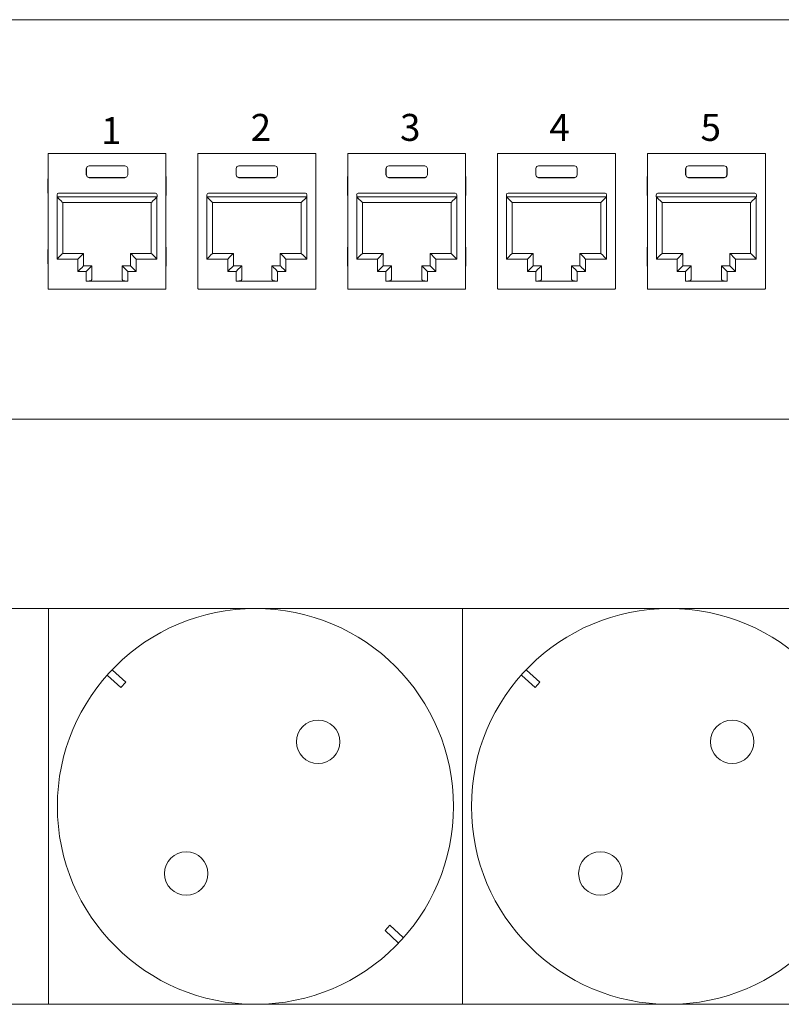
# Model space of a CAD drawing. Header units: millimetres. Extents: x 83969 to 164243, y -22860 to 4849.
# Tile 58 of 116: x 163459.08 to 163462.85, y -21445.28 to -21440.41. Entities that reach past the tile are written whole.
import ezdxf

# ---------------------------------------------------------------- set-up
doc = ezdxf.new("R2010")
doc.units = ezdxf.units.MM
doc.layers.get('0').update_dxf_attribs({"color": 251, "lineweight": 0})
doc.layers.add('! GB Opis', color=7, linetype='Continuous')
doc.layers.add('00 CCTV IP - MIWI', color=10, linetype='Continuous')
doc.styles.add('_LANSTER_01', font='romans.shx')

# ---------------------------------------------------------------- blocks, each defined once
blk = doc.blocks.new('zw$A05')
at = {"layer": '00 CCTV IP - MIWI', "color": 234, "lineweight": 0}
blk.add_lwpolyline([(-676.8, -1117.6), (-676.8, -1117.6), (-676.8, -1117.6), (-676.8, -1117.6), (11479.6, -1117.6), (11479.6, -1117.6), (11479.6, -1117.6, 0.41425), (11530.4, -1066.8), (11530.4, -1066.8), (11530.4, -50.8, 0.414021), (11479.6, 0), (11479.6, 0), (-676.8, 0, 0.457803), (-727.6, -50.8), (-727.6, -50.8), (-727.6, -1069.3, 0.414214), (-676.8, -1117.6), (-676.8, -1117.6)], format="xyb", dxfattribs=at)
for points in [[(0, -1117.6), (1168.4, -1117.6), (1168.4, 0), (0, 0)], [(1168.4, -1117.6), (2336.8, -1117.6), (2336.8, 0), (1168.4, 0)]]:
    blk.add_lwpolyline(points, close=True, dxfattribs=at)
for points in [[(167.4, -188.9), (204.8, -223.3), (218.5, -208.3), (181.2, -173.9)], [(1335.8, -188.9), (1373.2, -223.3), (1386.9, -208.3), (1349.6, -173.9)], [(987.3, -943.6), (950, -909.2), (963.7, -894.2), (1001.1, -928.6)]]:
    blk.add_lwpolyline(points, dxfattribs=at)
for centre, radius in [((584.2, -558.8), 558.8), ((1752.6, -558.8), 558.8), ((761.2, -376.4), 61.4), ((1929.6, -376.4), 61.4), ((389.1, -748.5), 61.4), ((1557.5, -748.5), 61.4)]:
    blk.add_circle(centre, radius, dxfattribs=at)
blk = doc.blocks.new('Panel modularny_24_port_1U')
at = {"color": 0}
for p, q in [((48.895, 4.445), (0, 4.445)), ((0, 0), (48.895, 0))]:
    blk.add_line(p, q, dxfattribs=at)
at = {"color": 0, "linetype": 'Continuous'}
for p, q in [((3.112, 2.956), (3.131, 2.956)), ((3.112, 2.956), (3.112, 1.455)), ((3.131, 2.956), (3.134, 2.956)), ((3.134, 2.956), (3.142, 2.956)), ((4.395, 2.956), (3.142, 2.956)), ((4.402, 2.956), (4.395, 2.956)), ((4.405, 2.956), (4.402, 2.956)), ((4.424, 2.956), (4.405, 2.956)), ((4.424, 2.956), (4.424, 1.455)), ((4.779, 2.956), (4.798, 2.956)), ((4.779, 2.956), (4.779, 1.455)), ((4.798, 2.956), (4.801, 2.956)), ((4.801, 2.956), (4.809, 2.956)), ((6.062, 2.956), (4.809, 2.956)), ((6.069, 2.956), (6.062, 2.956)), ((6.072, 2.956), (6.069, 2.956)), ((6.091, 2.956), (6.072, 2.956)), ((6.091, 2.956), (6.091, 1.455)), ((6.446, 2.956), (6.465, 2.956)), ((6.446, 2.956), (6.446, 1.455)), ((6.465, 2.956), (6.468, 2.956)), ((6.468, 2.956), (6.476, 2.956)), ((7.729, 2.956), (6.476, 2.956)), ((7.736, 2.956), (7.729, 2.956)), ((7.739, 2.956), (7.736, 2.956)), ((7.758, 2.956), (7.739, 2.956)), ((7.758, 2.956), (7.758, 1.455)), ((8.113, 2.956), (8.132, 2.956)), ((8.113, 2.956), (8.113, 1.455)), ((8.132, 2.956), (8.135, 2.956)), ((8.135, 2.956), (8.142, 2.956)), ((9.396, 2.956), (8.142, 2.956)), ((9.403, 2.956), (9.396, 2.956)), ((9.406, 2.956), (9.403, 2.956)), ((9.425, 2.956), (9.406, 2.956)), ((9.425, 2.956), (9.425, 1.455)), ((9.78, 2.956), (9.799, 2.956)), ((9.78, 2.956), (9.78, 1.455)), ((9.799, 2.956), (9.802, 2.956)), ((9.802, 2.956), (9.809, 2.956)), ((11.062, 2.956), (9.809, 2.956)), ((11.07, 2.956), (11.062, 2.956)), ((11.073, 2.956), (11.07, 2.956)), ((11.092, 2.956), (11.073, 2.956)), ((11.092, 2.956), (11.092, 1.455)), ((3.537, 2.788), (3.547, 2.811)), ((3.537, 2.717), (3.537, 2.788)), ((3.539, 2.787), (3.537, 2.788)), ((3.548, 2.809), (3.539, 2.787)), ((3.539, 2.718), (3.539, 2.787)), ((3.547, 2.811), (3.569, 2.82)), ((3.57, 2.818), (3.548, 2.809)), ((3.569, 2.82), (3.968, 2.82)), ((3.569, 2.82), (3.57, 2.818)), ((3.966, 2.818), (3.57, 2.818)), ((3.968, 2.82), (3.966, 2.818)), ((3.966, 2.818), (3.989, 2.809)), ((3.99, 2.811), (3.968, 2.82)), ((3.989, 2.809), (3.998, 2.787)), ((3.999, 2.788), (3.99, 2.811)), ((3.998, 2.787), (3.999, 2.788)), ((3.998, 2.718), (3.998, 2.787)), ((3.999, 2.717), (3.999, 2.788)), ((5.204, 2.788), (5.213, 2.811)), ((5.204, 2.717), (5.204, 2.788)), ((5.206, 2.787), (5.204, 2.788)), ((5.215, 2.809), (5.206, 2.787)), ((5.206, 2.718), (5.206, 2.787)), ((5.213, 2.811), (5.236, 2.82)), ((5.237, 2.818), (5.215, 2.809)), ((5.236, 2.82), (5.635, 2.82)), ((5.236, 2.82), (5.237, 2.818)), ((5.633, 2.818), (5.237, 2.818)), ((5.635, 2.82), (5.633, 2.818)), ((5.633, 2.818), (5.656, 2.809)), ((5.657, 2.811), (5.635, 2.82)), ((5.656, 2.809), (5.665, 2.787)), ((5.666, 2.788), (5.657, 2.811)), ((5.665, 2.787), (5.666, 2.788)), ((5.665, 2.718), (5.665, 2.787)), ((5.666, 2.717), (5.666, 2.788)), ((6.871, 2.788), (6.88, 2.811)), ((6.871, 2.717), (6.871, 2.788)), ((6.873, 2.787), (6.871, 2.788)), ((6.882, 2.809), (6.873, 2.787)), ((6.873, 2.718), (6.873, 2.787)), ((6.88, 2.811), (6.903, 2.82)), ((6.904, 2.818), (6.882, 2.809)), ((6.903, 2.82), (7.302, 2.82)), ((6.903, 2.82), (6.904, 2.818)), ((7.3, 2.818), (6.904, 2.818)), ((7.302, 2.82), (7.3, 2.818)), ((7.3, 2.818), (7.322, 2.809)), ((7.324, 2.811), (7.302, 2.82)), ((7.322, 2.809), (7.332, 2.787)), ((7.333, 2.788), (7.324, 2.811)), ((7.332, 2.787), (7.333, 2.788)), ((7.332, 2.718), (7.332, 2.787)), ((7.333, 2.717), (7.333, 2.788)), ((8.538, 2.788), (8.547, 2.811)), ((8.538, 2.717), (8.538, 2.788)), ((8.539, 2.787), (8.538, 2.788)), ((8.549, 2.809), (8.539, 2.787)), ((8.539, 2.718), (8.539, 2.787)), ((8.547, 2.811), (8.569, 2.82)), ((8.571, 2.818), (8.549, 2.809)), ((8.569, 2.82), (8.969, 2.82)), ((8.569, 2.82), (8.571, 2.818)), ((8.967, 2.818), (8.571, 2.818)), ((8.969, 2.82), (8.967, 2.818)), ((8.967, 2.818), (8.989, 2.809)), ((8.991, 2.811), (8.969, 2.82)), ((8.989, 2.809), (8.999, 2.787)), ((9, 2.788), (8.991, 2.811)), ((8.999, 2.787), (9, 2.788)), ((8.999, 2.718), (8.999, 2.787)), ((9, 2.717), (9, 2.788)), ((10.205, 2.788), (10.214, 2.811)), ((10.205, 2.717), (10.205, 2.788)), ((10.206, 2.787), (10.205, 2.788)), ((10.216, 2.809), (10.206, 2.787)), ((10.206, 2.718), (10.206, 2.787)), ((10.214, 2.811), (10.236, 2.82)), ((10.238, 2.818), (10.216, 2.809)), ((10.236, 2.82), (10.635, 2.82)), ((10.236, 2.82), (10.238, 2.818)), ((10.634, 2.818), (10.238, 2.818)), ((10.635, 2.82), (10.634, 2.818)), ((10.634, 2.818), (10.656, 2.809)), ((10.658, 2.811), (10.635, 2.82)), ((10.656, 2.809), (10.665, 2.787)), ((10.667, 2.788), (10.658, 2.811)), ((10.665, 2.787), (10.667, 2.788)), ((10.665, 2.718), (10.665, 2.787)), ((10.667, 2.717), (10.667, 2.788)), ((3.112, 2.69), (3.111, 2.662)), ((3.111, 2.662), (3.111, 2.526)), ((3.112, 2.713), (3.112, 2.69)), ((3.539, 2.718), (3.537, 2.717)), ((3.547, 2.695), (3.537, 2.717)), ((3.539, 2.718), (3.548, 2.696)), ((3.569, 2.685), (3.547, 2.695)), ((3.548, 2.696), (3.57, 2.687)), ((3.57, 2.687), (3.569, 2.685)), ((3.569, 2.685), (3.968, 2.685)), ((3.966, 2.687), (3.57, 2.687)), ((3.989, 2.696), (3.966, 2.687)), ((3.966, 2.687), (3.968, 2.685)), ((3.968, 2.685), (3.99, 2.695)), ((3.998, 2.718), (3.989, 2.696)), ((3.99, 2.695), (3.999, 2.717)), ((3.998, 2.718), (3.999, 2.717)), ((4.425, 2.69), (4.424, 2.713)), ((4.425, 2.662), (4.425, 2.69)), ((4.425, 2.662), (4.425, 2.526)), ((4.779, 2.69), (4.778, 2.662)), ((4.778, 2.662), (4.778, 2.526)), ((4.779, 2.713), (4.779, 2.69)), ((5.206, 2.718), (5.204, 2.717)), ((5.213, 2.695), (5.204, 2.717)), ((5.206, 2.718), (5.215, 2.696)), ((5.236, 2.685), (5.213, 2.695)), ((5.215, 2.696), (5.237, 2.687)), ((5.237, 2.687), (5.236, 2.685)), ((5.236, 2.685), (5.635, 2.685)), ((5.633, 2.687), (5.237, 2.687)), ((5.656, 2.696), (5.633, 2.687)), ((5.633, 2.687), (5.635, 2.685)), ((5.635, 2.685), (5.657, 2.695)), ((5.665, 2.718), (5.656, 2.696)), ((5.657, 2.695), (5.666, 2.717)), ((5.665, 2.718), (5.666, 2.717)), ((6.092, 2.69), (6.091, 2.713)), ((6.092, 2.662), (6.092, 2.69)), ((6.092, 2.662), (6.092, 2.526)), ((6.446, 2.713), (6.445, 2.69)), ((6.445, 2.69), (6.445, 2.662)), ((6.445, 2.662), (6.445, 2.526)), ((6.873, 2.718), (6.871, 2.717)), ((6.88, 2.695), (6.871, 2.717)), ((6.873, 2.718), (6.882, 2.696)), ((6.903, 2.685), (6.88, 2.695)), ((6.882, 2.696), (6.904, 2.687)), ((6.904, 2.687), (6.903, 2.685)), ((6.903, 2.685), (7.302, 2.685)), ((7.3, 2.687), (6.904, 2.687)), ((7.322, 2.696), (7.3, 2.687)), ((7.3, 2.687), (7.302, 2.685)), ((7.302, 2.685), (7.324, 2.695)), ((7.332, 2.718), (7.322, 2.696)), ((7.324, 2.695), (7.333, 2.717)), ((7.332, 2.718), (7.333, 2.717)), ((7.759, 2.69), (7.758, 2.713)), ((7.759, 2.662), (7.759, 2.69)), ((7.759, 2.662), (7.759, 2.526)), ((8.113, 2.713), (8.112, 2.69)), ((8.112, 2.69), (8.112, 2.662)), ((8.112, 2.662), (8.112, 2.526)), ((8.539, 2.718), (8.538, 2.717)), ((8.547, 2.695), (8.538, 2.717)), ((8.539, 2.718), (8.549, 2.696)), ((8.569, 2.685), (8.547, 2.695)), ((8.549, 2.696), (8.571, 2.687)), ((8.571, 2.687), (8.569, 2.685)), ((8.569, 2.685), (8.969, 2.685)), ((8.967, 2.687), (8.571, 2.687)), ((8.989, 2.696), (8.967, 2.687)), ((8.967, 2.687), (8.969, 2.685)), ((8.969, 2.685), (8.991, 2.695)), ((8.999, 2.718), (8.989, 2.696)), ((8.991, 2.695), (9, 2.717)), ((8.999, 2.718), (9, 2.717)), ((9.426, 2.69), (9.425, 2.713)), ((9.426, 2.662), (9.426, 2.69)), ((9.426, 2.662), (9.426, 2.526)), ((9.78, 2.713), (9.779, 2.69)), ((9.779, 2.69), (9.779, 2.662)), ((9.779, 2.662), (9.779, 2.526)), ((10.206, 2.718), (10.205, 2.717)), ((10.214, 2.695), (10.205, 2.717)), ((10.206, 2.718), (10.216, 2.696)), ((10.236, 2.685), (10.214, 2.695)), ((10.216, 2.696), (10.238, 2.687)), ((10.238, 2.687), (10.236, 2.685)), ((10.236, 2.685), (10.635, 2.685)), ((10.634, 2.687), (10.238, 2.687)), ((10.656, 2.696), (10.634, 2.687)), ((10.634, 2.687), (10.635, 2.685)), ((10.635, 2.685), (10.658, 2.695)), ((10.665, 2.718), (10.656, 2.696)), ((10.658, 2.695), (10.667, 2.717)), ((10.665, 2.718), (10.667, 2.717)), ((11.093, 2.69), (11.092, 2.713)), ((11.093, 2.662), (11.093, 2.69)), ((11.093, 2.662), (11.093, 2.526)), ((3.111, 2.526), (3.112, 2.497)), ((4.425, 2.497), (4.425, 2.526)), ((4.778, 2.526), (4.779, 2.497)), ((6.092, 2.497), (6.092, 2.526)), ((6.445, 2.526), (6.445, 2.497)), ((7.759, 2.497), (7.759, 2.526)), ((8.112, 2.526), (8.112, 2.497)), ((9.426, 2.497), (9.426, 2.526)), ((9.779, 2.526), (9.779, 2.497)), ((11.093, 2.497), (11.093, 2.526)), ((3.112, 2.497), (3.112, 2.475)), ((3.212, 2.497), (3.212, 2.472)), ((4.325, 2.472), (3.212, 2.472)), ((3.213, 2.472), (3.237, 2.448)), ((3.213, 1.781), (3.213, 2.472)), ((4.308, 2.514), (3.229, 2.514)), ((3.237, 2.448), (3.257, 2.428)), ((3.257, 2.428), (3.271, 2.414)), ((3.271, 2.414), (3.276, 2.409)), ((4.266, 2.414), (4.261, 2.409)), ((4.279, 2.428), (4.266, 2.414)), ((4.3, 2.448), (4.279, 2.428)), ((4.324, 2.472), (4.3, 2.448)), ((4.324, 1.781), (4.324, 2.472)), ((4.325, 2.497), (4.325, 2.472)), ((4.424, 2.475), (4.425, 2.497)), ((4.779, 2.497), (4.779, 2.475)), ((4.879, 2.497), (4.879, 2.472)), ((5.992, 2.472), (4.879, 2.472)), ((4.88, 2.472), (4.904, 2.448)), ((4.88, 1.781), (4.88, 2.472)), ((5.975, 2.514), (4.896, 2.514)), ((4.904, 2.448), (4.924, 2.428)), ((4.924, 2.428), (4.938, 2.414)), ((4.938, 2.414), (4.943, 2.409)), ((5.933, 2.414), (5.928, 2.409)), ((5.946, 2.428), (5.933, 2.414)), ((5.967, 2.448), (5.946, 2.428)), ((5.991, 2.472), (5.967, 2.448)), ((5.991, 1.781), (5.991, 2.472)), ((5.992, 2.497), (5.992, 2.472)), ((6.091, 2.475), (6.092, 2.497)), ((6.445, 2.497), (6.446, 2.475)), ((6.546, 2.497), (6.546, 2.472)), ((7.659, 2.472), (6.546, 2.472)), ((6.547, 2.472), (6.571, 2.448)), ((6.547, 1.781), (6.547, 2.472)), ((7.642, 2.514), (6.562, 2.514)), ((6.571, 2.448), (6.591, 2.428)), ((6.591, 2.428), (6.605, 2.414)), ((6.605, 2.414), (6.61, 2.409)), ((7.599, 2.414), (7.595, 2.409)), ((7.613, 2.428), (7.599, 2.414)), ((7.633, 2.448), (7.613, 2.428)), ((7.658, 2.472), (7.633, 2.448)), ((7.658, 1.781), (7.658, 2.472)), ((7.659, 2.497), (7.659, 2.472)), ((7.758, 2.475), (7.759, 2.497)), ((8.112, 2.497), (8.113, 2.475)), ((8.212, 2.497), (8.212, 2.472)), ((9.326, 2.472), (8.212, 2.472)), ((8.214, 2.472), (8.238, 2.448)), ((8.214, 1.781), (8.214, 2.472)), ((9.309, 2.514), (8.229, 2.514)), ((8.238, 2.448), (8.258, 2.428)), ((8.258, 2.428), (8.272, 2.414)), ((8.272, 2.414), (8.277, 2.409)), ((9.266, 2.414), (9.261, 2.409)), ((9.28, 2.428), (9.266, 2.414)), ((9.3, 2.448), (9.28, 2.428)), ((9.324, 2.472), (9.3, 2.448)), ((9.324, 1.781), (9.324, 2.472)), ((9.326, 2.497), (9.326, 2.472)), ((9.425, 2.475), (9.426, 2.497)), ((9.779, 2.497), (9.78, 2.475)), ((9.879, 2.497), (9.879, 2.472)), ((10.992, 2.472), (9.879, 2.472)), ((9.88, 2.472), (9.905, 2.448)), ((9.88, 1.781), (9.88, 2.472)), ((10.976, 2.514), (9.896, 2.514)), ((9.905, 2.448), (9.925, 2.428)), ((9.925, 2.428), (9.939, 2.414)), ((9.939, 2.414), (9.943, 2.409)), ((10.933, 2.414), (10.928, 2.409)), ((10.947, 2.428), (10.933, 2.414)), ((10.967, 2.448), (10.947, 2.428)), ((10.991, 2.472), (10.967, 2.448)), ((10.991, 1.781), (10.991, 2.472)), ((10.992, 2.497), (10.992, 2.472)), ((11.092, 2.475), (11.093, 2.497)), ((3.276, 2.409), (3.276, 1.844)), ((3.276, 2.409), (4.261, 2.409)), ((4.261, 2.409), (4.261, 1.844)), ((4.943, 2.409), (4.943, 1.844)), ((4.943, 2.409), (5.928, 2.409)), ((5.928, 2.409), (5.928, 1.844)), ((6.61, 2.409), (6.61, 1.844)), ((6.61, 2.409), (7.595, 2.409)), ((7.595, 2.409), (7.595, 1.844)), ((8.277, 2.409), (8.277, 1.844)), ((8.277, 2.409), (9.261, 2.409)), ((9.261, 2.409), (9.261, 1.844)), ((9.943, 2.409), (9.943, 1.844)), ((9.943, 2.409), (10.928, 2.409)), ((10.928, 2.409), (10.928, 1.844)), ((3.112, 1.904), (3.111, 1.875)), ((3.111, 1.875), (3.111, 1.739)), ((3.112, 1.926), (3.112, 1.904)), ((4.425, 1.904), (4.424, 1.926)), ((4.425, 1.875), (4.425, 1.904)), ((4.425, 1.875), (4.425, 1.739)), ((4.779, 1.904), (4.778, 1.875)), ((4.778, 1.875), (4.778, 1.739)), ((4.779, 1.926), (4.779, 1.904)), ((6.092, 1.904), (6.091, 1.926)), ((6.092, 1.875), (6.092, 1.904)), ((6.092, 1.875), (6.092, 1.739)), ((6.446, 1.926), (6.445, 1.904)), ((6.445, 1.904), (6.445, 1.875)), ((6.445, 1.875), (6.445, 1.739)), ((7.759, 1.904), (7.758, 1.926)), ((7.759, 1.875), (7.759, 1.904)), ((7.759, 1.875), (7.759, 1.739)), ((8.113, 1.926), (8.112, 1.904)), ((8.112, 1.904), (8.112, 1.875)), ((8.112, 1.875), (8.112, 1.739)), ((9.426, 1.904), (9.425, 1.926)), ((9.426, 1.875), (9.426, 1.904)), ((9.426, 1.875), (9.426, 1.739)), ((9.78, 1.926), (9.779, 1.904)), ((9.779, 1.904), (9.779, 1.875)), ((9.779, 1.875), (9.779, 1.739)), ((11.093, 1.904), (11.092, 1.926)), ((11.093, 1.875), (11.093, 1.904)), ((11.093, 1.875), (11.093, 1.739)), ((3.237, 1.805), (3.213, 1.781)), ((3.213, 1.781), (3.445, 1.781)), ((3.257, 1.826), (3.237, 1.805)), ((3.271, 1.839), (3.257, 1.826)), ((3.276, 1.844), (3.271, 1.839)), ((3.508, 1.844), (3.276, 1.844)), ((3.469, 1.805), (3.445, 1.781)), ((3.445, 1.781), (3.445, 1.643)), ((3.49, 1.826), (3.469, 1.805)), ((3.503, 1.839), (3.49, 1.826)), ((3.508, 1.844), (3.503, 1.839)), ((3.508, 1.706), (3.508, 1.844)), ((4.029, 1.706), (4.029, 1.844)), ((4.029, 1.844), (4.261, 1.844)), ((4.029, 1.844), (4.034, 1.839)), ((4.034, 1.839), (4.047, 1.826)), ((4.047, 1.826), (4.068, 1.805)), ((4.068, 1.805), (4.092, 1.781)), ((4.324, 1.781), (4.092, 1.781)), ((4.092, 1.781), (4.092, 1.643)), ((4.261, 1.844), (4.266, 1.839)), ((4.266, 1.839), (4.279, 1.826)), ((4.279, 1.826), (4.3, 1.805)), ((4.3, 1.805), (4.324, 1.781)), ((4.904, 1.805), (4.88, 1.781)), ((4.88, 1.781), (5.112, 1.781)), ((4.924, 1.826), (4.904, 1.805)), ((4.938, 1.839), (4.924, 1.826)), ((4.943, 1.844), (4.938, 1.839)), ((5.175, 1.844), (4.943, 1.844)), ((5.136, 1.805), (5.112, 1.781)), ((5.112, 1.781), (5.112, 1.643)), ((5.156, 1.826), (5.136, 1.805)), ((5.17, 1.839), (5.156, 1.826)), ((5.175, 1.844), (5.17, 1.839)), ((5.175, 1.706), (5.175, 1.844)), ((5.696, 1.706), (5.696, 1.844)), ((5.696, 1.844), (5.928, 1.844)), ((5.696, 1.844), (5.7, 1.839)), ((5.7, 1.839), (5.714, 1.826)), ((5.714, 1.826), (5.735, 1.805)), ((5.735, 1.805), (5.759, 1.781)), ((5.991, 1.781), (5.759, 1.781)), ((5.759, 1.781), (5.759, 1.643)), ((5.928, 1.844), (5.933, 1.839)), ((5.933, 1.839), (5.946, 1.826)), ((5.946, 1.826), (5.967, 1.805)), ((5.967, 1.805), (5.991, 1.781)), ((6.571, 1.805), (6.547, 1.781)), ((6.547, 1.781), (6.779, 1.781)), ((6.591, 1.826), (6.571, 1.805)), ((6.605, 1.839), (6.591, 1.826)), ((6.61, 1.844), (6.605, 1.839)), ((6.842, 1.844), (6.61, 1.844)), ((6.803, 1.805), (6.779, 1.781)), ((6.779, 1.781), (6.779, 1.643)), ((6.823, 1.826), (6.803, 1.805)), ((6.837, 1.839), (6.823, 1.826)), ((6.842, 1.844), (6.837, 1.839)), ((6.842, 1.706), (6.842, 1.844)), ((7.363, 1.706), (7.363, 1.844)), ((7.363, 1.844), (7.595, 1.844)), ((7.363, 1.844), (7.367, 1.839)), ((7.367, 1.839), (7.381, 1.826)), ((7.381, 1.826), (7.401, 1.805)), ((7.401, 1.805), (7.426, 1.781)), ((7.658, 1.781), (7.426, 1.781)), ((7.426, 1.781), (7.426, 1.643)), ((7.595, 1.844), (7.599, 1.839)), ((7.599, 1.839), (7.613, 1.826)), ((7.613, 1.826), (7.633, 1.805)), ((7.633, 1.805), (7.658, 1.781)), ((8.238, 1.805), (8.214, 1.781)), ((8.214, 1.781), (8.446, 1.781)), ((8.258, 1.826), (8.238, 1.805)), ((8.272, 1.839), (8.258, 1.826)), ((8.277, 1.844), (8.272, 1.839)), ((8.509, 1.844), (8.277, 1.844)), ((8.47, 1.805), (8.446, 1.781)), ((8.446, 1.781), (8.446, 1.643)), ((8.49, 1.826), (8.47, 1.805)), ((8.504, 1.839), (8.49, 1.826)), ((8.509, 1.844), (8.504, 1.839)), ((8.509, 1.706), (8.509, 1.844)), ((9.029, 1.706), (9.029, 1.844)), ((9.029, 1.844), (9.261, 1.844)), ((9.029, 1.844), (9.034, 1.839)), ((9.034, 1.839), (9.048, 1.826)), ((9.048, 1.826), (9.068, 1.805)), ((9.068, 1.805), (9.092, 1.781)), ((9.324, 1.781), (9.092, 1.781)), ((9.092, 1.781), (9.092, 1.643)), ((9.261, 1.844), (9.266, 1.839)), ((9.266, 1.839), (9.28, 1.826)), ((9.28, 1.826), (9.3, 1.805)), ((9.3, 1.805), (9.324, 1.781)), ((9.905, 1.805), (9.88, 1.781)), ((9.88, 1.781), (10.112, 1.781)), ((9.925, 1.826), (9.905, 1.805)), ((9.939, 1.839), (9.925, 1.826)), ((9.943, 1.844), (9.939, 1.839)), ((10.175, 1.844), (9.943, 1.844)), ((10.137, 1.805), (10.112, 1.781)), ((10.112, 1.781), (10.112, 1.643)), ((10.157, 1.826), (10.137, 1.805)), ((10.171, 1.839), (10.157, 1.826)), ((10.175, 1.844), (10.171, 1.839)), ((10.175, 1.706), (10.175, 1.844)), ((10.696, 1.706), (10.696, 1.844)), ((10.696, 1.844), (10.928, 1.844)), ((10.696, 1.844), (10.701, 1.839)), ((10.701, 1.839), (10.715, 1.826)), ((10.715, 1.826), (10.735, 1.805)), ((10.735, 1.805), (10.759, 1.781)), ((10.991, 1.781), (10.759, 1.781)), ((10.759, 1.781), (10.759, 1.643)), ((10.928, 1.844), (10.933, 1.839)), ((10.933, 1.839), (10.947, 1.826)), ((10.947, 1.826), (10.967, 1.805)), ((10.967, 1.805), (10.991, 1.781)), ((3.111, 1.739), (3.112, 1.71)), ((3.112, 1.71), (3.112, 1.688)), ((3.445, 1.643), (3.469, 1.667)), ((3.469, 1.667), (3.49, 1.687)), ((3.49, 1.687), (3.503, 1.701)), ((3.503, 1.701), (3.508, 1.706)), ((3.6, 1.706), (3.508, 1.706)), ((3.537, 1.643), (3.561, 1.667)), ((3.561, 1.667), (3.582, 1.687)), ((3.582, 1.687), (3.596, 1.701)), ((3.596, 1.701), (3.6, 1.706)), ((3.6, 1.706), (3.6, 1.552)), ((3.936, 1.706), (4.029, 1.706)), ((3.936, 1.706), (3.936, 1.552)), ((3.941, 1.701), (3.936, 1.706)), ((3.955, 1.687), (3.941, 1.701)), ((3.975, 1.667), (3.955, 1.687)), ((3.999, 1.643), (3.975, 1.667)), ((4.034, 1.701), (4.029, 1.706)), ((4.047, 1.687), (4.034, 1.701)), ((4.068, 1.667), (4.047, 1.687)), ((4.092, 1.643), (4.068, 1.667)), ((4.424, 1.688), (4.425, 1.71)), ((4.425, 1.71), (4.425, 1.739)), ((4.778, 1.739), (4.779, 1.71)), ((4.779, 1.71), (4.779, 1.688)), ((5.112, 1.643), (5.136, 1.667)), ((5.136, 1.667), (5.156, 1.687)), ((5.156, 1.687), (5.17, 1.701)), ((5.17, 1.701), (5.175, 1.706)), ((5.267, 1.706), (5.175, 1.706)), ((5.204, 1.643), (5.228, 1.667)), ((5.228, 1.667), (5.249, 1.687)), ((5.249, 1.687), (5.262, 1.701)), ((5.262, 1.701), (5.267, 1.706)), ((5.267, 1.706), (5.267, 1.552)), ((5.603, 1.706), (5.696, 1.706)), ((5.603, 1.706), (5.603, 1.552)), ((5.608, 1.701), (5.603, 1.706)), ((5.622, 1.687), (5.608, 1.701)), ((5.642, 1.667), (5.622, 1.687)), ((5.666, 1.643), (5.642, 1.667)), ((5.7, 1.701), (5.696, 1.706)), ((5.714, 1.687), (5.7, 1.701)), ((5.735, 1.667), (5.714, 1.687)), ((5.759, 1.643), (5.735, 1.667)), ((6.091, 1.688), (6.092, 1.71)), ((6.092, 1.71), (6.092, 1.739)), ((6.445, 1.739), (6.445, 1.71)), ((6.445, 1.71), (6.446, 1.688)), ((6.779, 1.643), (6.803, 1.667)), ((6.803, 1.667), (6.823, 1.687)), ((6.823, 1.687), (6.837, 1.701)), ((6.837, 1.701), (6.842, 1.706)), ((6.934, 1.706), (6.842, 1.706)), ((6.871, 1.643), (6.895, 1.667)), ((6.895, 1.667), (6.916, 1.687)), ((6.916, 1.687), (6.929, 1.701)), ((6.929, 1.701), (6.934, 1.706)), ((6.934, 1.706), (6.934, 1.552)), ((7.27, 1.706), (7.363, 1.706)), ((7.27, 1.706), (7.27, 1.552)), ((7.275, 1.701), (7.27, 1.706)), ((7.289, 1.687), (7.275, 1.701)), ((7.309, 1.667), (7.289, 1.687)), ((7.333, 1.643), (7.309, 1.667)), ((7.367, 1.701), (7.363, 1.706)), ((7.381, 1.687), (7.367, 1.701)), ((7.401, 1.667), (7.381, 1.687)), ((7.426, 1.643), (7.401, 1.667)), ((7.758, 1.688), (7.759, 1.71)), ((7.759, 1.71), (7.759, 1.739)), ((8.112, 1.739), (8.112, 1.71)), ((8.112, 1.71), (8.113, 1.688)), ((8.446, 1.643), (8.47, 1.667)), ((8.47, 1.667), (8.49, 1.687)), ((8.49, 1.687), (8.504, 1.701)), ((8.504, 1.701), (8.509, 1.706)), ((8.601, 1.706), (8.509, 1.706)), ((8.538, 1.643), (8.562, 1.667)), ((8.562, 1.667), (8.583, 1.687)), ((8.583, 1.687), (8.596, 1.701)), ((8.596, 1.701), (8.601, 1.706)), ((8.601, 1.706), (8.601, 1.552)), ((8.937, 1.706), (9.029, 1.706)), ((8.937, 1.706), (8.937, 1.552)), ((8.942, 1.701), (8.937, 1.706)), ((8.955, 1.687), (8.942, 1.701)), ((8.976, 1.667), (8.955, 1.687)), ((9, 1.643), (8.976, 1.667)), ((9.034, 1.701), (9.029, 1.706)), ((9.048, 1.687), (9.034, 1.701)), ((9.068, 1.667), (9.048, 1.687)), ((9.092, 1.643), (9.068, 1.667)), ((9.425, 1.688), (9.426, 1.71)), ((9.426, 1.71), (9.426, 1.739)), ((9.779, 1.739), (9.779, 1.71)), ((9.779, 1.71), (9.78, 1.688)), ((10.112, 1.643), (10.137, 1.667)), ((10.137, 1.667), (10.157, 1.687)), ((10.157, 1.687), (10.171, 1.701)), ((10.171, 1.701), (10.175, 1.706)), ((10.268, 1.706), (10.175, 1.706)), ((10.205, 1.643), (10.229, 1.667)), ((10.229, 1.667), (10.249, 1.687)), ((10.249, 1.687), (10.263, 1.701)), ((10.263, 1.701), (10.268, 1.706)), ((10.268, 1.706), (10.268, 1.552)), ((10.604, 1.706), (10.696, 1.706)), ((10.604, 1.706), (10.604, 1.552)), ((10.609, 1.701), (10.604, 1.706)), ((10.622, 1.687), (10.609, 1.701)), ((10.643, 1.667), (10.622, 1.687)), ((10.667, 1.643), (10.643, 1.667)), ((10.701, 1.701), (10.696, 1.706)), ((10.715, 1.687), (10.701, 1.701)), ((10.735, 1.667), (10.715, 1.687)), ((10.759, 1.643), (10.735, 1.667)), ((11.092, 1.688), (11.093, 1.71)), ((11.093, 1.71), (11.093, 1.739)), ((3.445, 1.643), (3.537, 1.643)), ((3.537, 1.535), (3.537, 1.643)), ((3.569, 1.537), (3.537, 1.535)), ((3.999, 1.535), (3.537, 1.535)), ((3.592, 1.543), (3.569, 1.537)), ((3.6, 1.552), (3.592, 1.543)), ((3.936, 1.552), (3.945, 1.543)), ((3.945, 1.543), (3.968, 1.537)), ((3.968, 1.537), (3.999, 1.535)), ((4.092, 1.643), (3.999, 1.643)), ((3.999, 1.535), (3.999, 1.643)), ((5.112, 1.643), (5.204, 1.643)), ((5.204, 1.535), (5.204, 1.643)), ((5.236, 1.537), (5.204, 1.535)), ((5.666, 1.535), (5.204, 1.535)), ((5.259, 1.543), (5.236, 1.537)), ((5.267, 1.552), (5.259, 1.543)), ((5.603, 1.552), (5.612, 1.543)), ((5.612, 1.543), (5.635, 1.537)), ((5.635, 1.537), (5.666, 1.535)), ((5.759, 1.643), (5.666, 1.643)), ((5.666, 1.535), (5.666, 1.643)), ((6.779, 1.643), (6.871, 1.643)), ((6.871, 1.535), (6.871, 1.643)), ((6.903, 1.537), (6.871, 1.535)), ((7.333, 1.535), (6.871, 1.535)), ((6.926, 1.543), (6.903, 1.537)), ((6.934, 1.552), (6.926, 1.543)), ((7.27, 1.552), (7.279, 1.543)), ((7.279, 1.543), (7.302, 1.537)), ((7.302, 1.537), (7.333, 1.535)), ((7.426, 1.643), (7.333, 1.643)), ((7.333, 1.535), (7.333, 1.643)), ((8.446, 1.643), (8.538, 1.643)), ((8.538, 1.535), (8.538, 1.643)), ((8.569, 1.537), (8.538, 1.535)), ((9, 1.535), (8.538, 1.535)), ((8.593, 1.543), (8.569, 1.537)), ((8.601, 1.552), (8.593, 1.543)), ((8.937, 1.552), (8.945, 1.543)), ((8.945, 1.543), (8.969, 1.537)), ((8.969, 1.537), (9, 1.535)), ((9.092, 1.643), (9, 1.643)), ((9, 1.535), (9, 1.643)), ((10.112, 1.643), (10.205, 1.643)), ((10.205, 1.535), (10.205, 1.643)), ((10.236, 1.537), (10.205, 1.535)), ((10.667, 1.535), (10.205, 1.535)), ((10.259, 1.543), (10.236, 1.537)), ((10.268, 1.552), (10.259, 1.543)), ((10.604, 1.552), (10.612, 1.543)), ((10.612, 1.543), (10.635, 1.537)), ((10.635, 1.537), (10.667, 1.535)), ((10.759, 1.643), (10.667, 1.643)), ((10.667, 1.535), (10.667, 1.643)), ((3.112, 1.455), (3.112, 1.454)), ((3.112, 1.455), (3.112, 1.455)), ((3.112, 1.455), (3.112, 1.455)), ((3.112, 1.454), (3.113, 1.453)), ((3.113, 1.453), (3.114, 1.45)), ((3.114, 1.45), (3.116, 1.447)), ((3.116, 1.447), (3.119, 1.445)), ((3.119, 1.445), (3.123, 1.445)), ((3.123, 1.445), (3.123, 1.445)), ((3.123, 1.445), (4.414, 1.445)), ((4.417, 1.445), (4.414, 1.445)), ((4.414, 1.445), (4.414, 1.445)), ((4.42, 1.447), (4.417, 1.445)), ((4.423, 1.45), (4.42, 1.447)), ((4.424, 1.453), (4.423, 1.45)), ((4.424, 1.455), (4.424, 1.455)), ((4.424, 1.455), (4.424, 1.455)), ((4.424, 1.455), (4.424, 1.454)), ((4.424, 1.454), (4.424, 1.453)), ((4.779, 1.455), (4.779, 1.454)), ((4.779, 1.455), (4.779, 1.455)), ((4.779, 1.455), (4.779, 1.455)), ((4.779, 1.454), (4.78, 1.453)), ((4.78, 1.453), (4.781, 1.45)), ((4.781, 1.45), (4.783, 1.447)), ((4.783, 1.447), (4.786, 1.445)), ((4.786, 1.445), (4.79, 1.445)), ((4.79, 1.445), (4.79, 1.445)), ((4.79, 1.445), (6.081, 1.445)), ((6.084, 1.445), (6.081, 1.445)), ((6.081, 1.445), (6.081, 1.445)), ((6.087, 1.447), (6.084, 1.445)), ((6.09, 1.45), (6.087, 1.447)), ((6.091, 1.453), (6.09, 1.45)), ((6.091, 1.455), (6.091, 1.455)), ((6.091, 1.455), (6.091, 1.455)), ((6.091, 1.455), (6.091, 1.454)), ((6.091, 1.454), (6.091, 1.453)), ((6.446, 1.455), (6.446, 1.454)), ((6.446, 1.455), (6.446, 1.455)), ((6.446, 1.455), (6.446, 1.455)), ((6.446, 1.454), (6.446, 1.453)), ((6.446, 1.453), (6.448, 1.45)), ((6.448, 1.45), (6.45, 1.447)), ((6.45, 1.447), (6.453, 1.445)), ((6.453, 1.445), (6.457, 1.445)), ((6.457, 1.445), (6.457, 1.445)), ((6.457, 1.445), (7.748, 1.445)), ((7.751, 1.445), (7.748, 1.445)), ((7.748, 1.445), (7.748, 1.445)), ((7.754, 1.447), (7.751, 1.445)), ((7.756, 1.45), (7.754, 1.447)), ((7.758, 1.453), (7.756, 1.45)), ((7.758, 1.455), (7.758, 1.455)), ((7.758, 1.455), (7.758, 1.455)), ((7.758, 1.455), (7.758, 1.454)), ((7.758, 1.454), (7.758, 1.453)), ((8.113, 1.455), (8.113, 1.454)), ((8.113, 1.455), (8.113, 1.455)), ((8.113, 1.455), (8.113, 1.455)), ((8.113, 1.454), (8.113, 1.453)), ((8.113, 1.453), (8.115, 1.45)), ((8.115, 1.45), (8.117, 1.447)), ((8.117, 1.447), (8.12, 1.445)), ((8.12, 1.445), (8.124, 1.445)), ((8.124, 1.445), (8.124, 1.445)), ((8.124, 1.445), (9.414, 1.445)), ((9.418, 1.445), (9.414, 1.445)), ((9.414, 1.445), (9.414, 1.445)), ((9.421, 1.447), (9.418, 1.445)), ((9.423, 1.45), (9.421, 1.447)), ((9.425, 1.453), (9.423, 1.45)), ((9.425, 1.455), (9.425, 1.455)), ((9.425, 1.455), (9.425, 1.455)), ((9.425, 1.455), (9.425, 1.454)), ((9.425, 1.454), (9.425, 1.453)), ((9.78, 1.455), (9.78, 1.454)), ((9.78, 1.455), (9.78, 1.455)), ((9.78, 1.455), (9.78, 1.455)), ((9.78, 1.454), (9.78, 1.453)), ((9.78, 1.453), (9.782, 1.45)), ((9.782, 1.45), (9.784, 1.447)), ((9.784, 1.447), (9.787, 1.445)), ((9.787, 1.445), (9.79, 1.445)), ((9.79, 1.445), (9.79, 1.445)), ((9.79, 1.445), (11.081, 1.445)), ((11.085, 1.445), (11.081, 1.445)), ((11.081, 1.445), (11.081, 1.445)), ((11.088, 1.447), (11.085, 1.445)), ((11.09, 1.45), (11.088, 1.447)), ((11.092, 1.453), (11.09, 1.45)), ((11.092, 1.455), (11.092, 1.455)), ((11.092, 1.455), (11.092, 1.455)), ((11.092, 1.455), (11.092, 1.454)), ((11.092, 1.454), (11.092, 1.453))]:
    blk.add_line(p, q, dxfattribs=at)
for centre, start, end in [((3.229, 2.497), 90, 180), ((4.308, 2.497), 0, 90), ((4.896, 2.497), 90, 180), ((5.975, 2.497), 0, 90), ((6.562, 2.497), 90, 180), ((7.642, 2.497), 0, 90), ((8.229, 2.497), 90, 180), ((9.309, 2.497), 0, 90), ((9.896, 2.497), 90, 180), ((10.976, 2.497), 0, 90)]:
    blk.add_arc(centre, 0.0168, start, end, dxfattribs=at)
at = {"color": 0, "char_height": 0.3, "attachment_point": 1, "style": '_LANSTER_01'}
for s, insert in [('\\A1;{\\fHP Simplified|b0|i0|c238|p34;2}', (5.366, 3.396)), ('\\A1;{\\fHP Simplified|b0|i0|c238|p34;3}', (7.028, 3.396)), ('\\A1;{\\fHP Simplified|b0|i0|c238|p34;1}', (3.702, 3.36)), ('\\A1;{\\fHP Simplified|b0|i0|c238|p34;4}', (8.689, 3.396)), ('\\A1;{\\fHP Simplified|b0|i0|c238|p34;5}', (10.371, 3.396))]:
    blk.add_mtext_dynamic_manual_height_columns(s, width=0.46605, gutter_width=6, heights=[0], dxfattribs=dict(at, insert=insert))

msp = doc.modelspace()

# ---------------------------------------------------------------- block references
at = {"layer": '! GB Opis', "xscale": 0.00175, "yscale": 0.00175, "zscale": 0.00175}
msp.add_blockref('zw$A05', (163459.2259, -21443.3222), dxfattribs=at)
at = {"xscale": 0.4438665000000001, "yscale": 0.4438665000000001, "zscale": 0.4438665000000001}
msp.add_blockref('Panel modularny_24_port_1U', (163457.8431, -21442.3861), dxfattribs=at)

doc.saveas('drawing.dxf')
